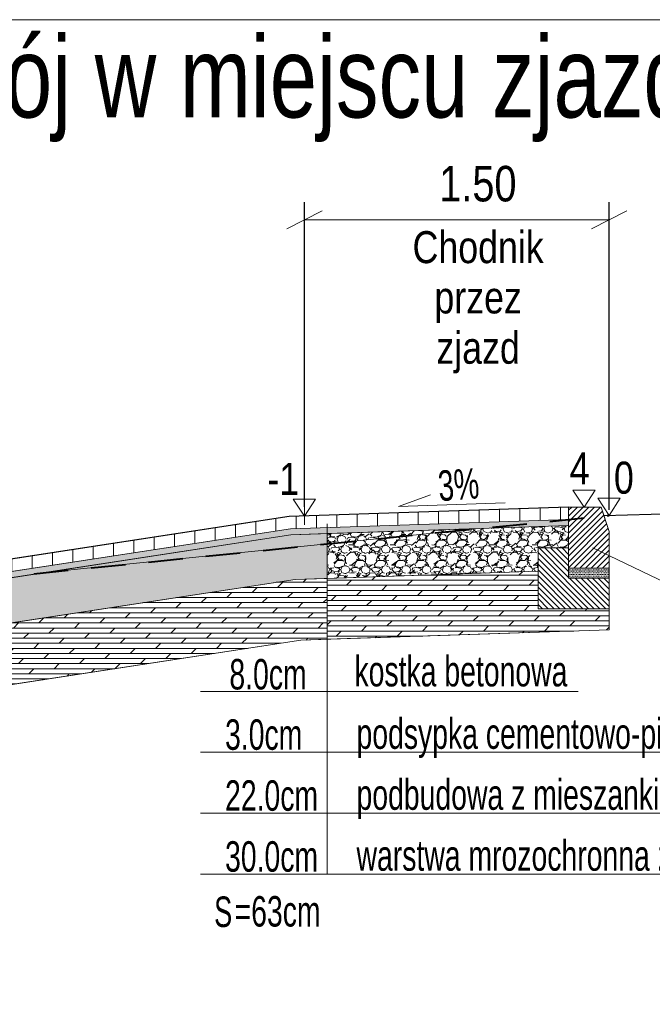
# Model space of a CAD drawing. Header units: metres. Extents: x 1435.1 to 1489, y 574.8 to 588.8.
# Tile 27 of 36: x 1471.2 to 1474.4, y 584 to 588.8. Entities that reach past the tile are written whole.
import ezdxf
from ezdxf.enums import TextEntityAlignment as Align

# ---------------------------------------------------------------- set-up
doc = ezdxf.new("R2010")
doc.units = ezdxf.units.M
doc.header["$MEASUREMENT"] = 0
doc.linetypes.add('DGN Style 2', pattern=[0.2836403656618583, 0.170184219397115, -0.1134561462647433])
for name, color, linetype, lineweight in [('12_obrys', 7, 'Continuous', 0), ('15_krawęznik', 7, 'Continuous', 0), ('16_obrzeża', 7, 'Continuous', 0), ('1_tabelka', 7, 'Continuous', 0), ('3_opisy', 7, 'Continuous', 0), ('9_warstwy', 7, 'Continuous', 0), ('konstrukcja jezdni', 7, 'Continuous', 0), ('Warstwa 3', 7, 'Continuous', 0)]:
    doc.layers.add(name, color=color, linetype=linetype, lineweight=lineweight)
doc.styles.add('Style-Arial', font='arial.ttf')
doc.styles.add('Style-GREEK', font='GREEK.shx')
doc.dimstyles.new('Proszowice', dxfattribs={"dimtxt": 0.175, "dimasz": 0.175, "dimexe": 0.08750000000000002, "dimexo": 0.08750000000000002, "dimgap": 0.08750000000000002, "dimtad": 1, "dimzin": 3, "dimdsep": 46, "dimtxsty": 'Style-Arial', "dimblk": '_Oblique_0.5', "dimcen": 0.09000000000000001, "dimclrd": 7, "dimadec": 4, "dimazin": 3, "dimtfac": 1, "dimtmove": 0, "dimatfit": 1, "dimldrblk": 'TerminatorOpen_0.5', "dimfxl": 1, "dimfrac": 2, "dimtzin": 3, "dimlwd": 0, "dimarcsym": 0})

# ---------------------------------------------------------------- blocks, each defined once
blk = doc.blocks.new('_Oblique_0.5')
at = {"color": 0, "linetype": 'ByBlock', "lineweight": -2}
for p, q in [((0, 0), (-1, 0)), ((0.5, 0.25), (-0.5, -0.25))]:
    blk.add_line(p, q, dxfattribs=at)
blk = doc.blocks.new('*D6')
at = {"layer": 'Defpoints', "color": 0, "linetype": 'Continuous', "lineweight": 0}
for p in [(1474.149061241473, 587.8134305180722), (1472.649061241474, 586.3128453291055), (1474.149061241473, 586.2988453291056)]:
    blk.add_point(p, dxfattribs=at)
at = {"layer": 'konstrukcja jezdni', "color": 0, "linetype": 'Continuous', "lineweight": -2}
for p, q in [((1472.649061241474, 586.4003453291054), (1472.649061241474, 587.9009305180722)), ((1474.149061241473, 586.3863453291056), (1474.149061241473, 587.9009305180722))]:
    blk.add_line(p, q, dxfattribs=at)
at = {"layer": 'konstrukcja jezdni', "color": 7, "linetype": 'Continuous', "lineweight": 0}
blk.add_line((1472.824061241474, 587.8134305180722), (1473.974061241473, 587.8134305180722), dxfattribs=at)
at = {"layer": 'konstrukcja jezdni', "color": 7, "linetype": 'Continuous', "lineweight": 0, "xscale": 0.175, "yscale": 0.175, "zscale": 0.175, "rotation": 180}
blk.add_blockref('_Oblique_0.5', (1472.649061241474, 587.8134305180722), dxfattribs=at)
at = {"layer": 'konstrukcja jezdni', "color": 7, "linetype": 'Continuous', "lineweight": 0, "xscale": 0.175, "yscale": 0.175, "zscale": 0.175}
blk.add_blockref('_Oblique_0.5', (1474.149061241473, 587.8134305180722), dxfattribs=at)
at = {"layer": 'konstrukcja jezdni', "color": 0, "linetype": 'Continuous', "lineweight": 0, "insert": (1473.502503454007, 587.9902807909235), "char_height": 0.175, "attachment_point": 5, "style": 'Style-Arial'}
blk.add_mtext('\\H1x;\\W0.8;1.50', dxfattribs=at)
blk = doc.blocks.new('TerminatorOpen_0.5')
at = {"color": 0, "linetype": 'ByBlock', "lineweight": -2}
for q in [(-1, 0.25), (-1, 0), (-1, -0.25)]:
    blk.add_line((0, 0), q, dxfattribs=at)

msp = doc.modelspace()

# ---------------------------------------------------------------- hatches: boundary and pattern name
at = {"layer": '9_warstwy', "linetype": 'Continuous', "lineweight": 0}
h = msp.add_hatch(dxfattribs=at)
h.set_pattern_fill('HATCH', style=0, pattern_type=2)
h.set_pattern_definition([(90, (1469.608515, 585.898494), (-0.1, 6.123233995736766e-18), [])])
h.paths.add_polyline_path([(1469.608515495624, 585.8984941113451), (1469.608515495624, 585.8377947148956), (1472.579534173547, 586.292749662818), (1473.949061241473, 586.3388114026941), (1473.949061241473, 586.3988453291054), (1472.5739652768, 586.3525962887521)])
h = msp.add_hatch(dxfattribs=at)
h.set_pattern_fill('HATCH', style=0, pattern_type=2)
h.set_pattern_definition([(45, (1474.079724, 586.287966), (-0.01414213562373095, 0.01414213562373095), [])])
h.paths.add_polyline_path([(1474.149061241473, 586.1948293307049), (1474.149061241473, 586.2688453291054), (1474.149061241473, 586.2788453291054), (1474.122632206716, 586.3581324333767), (1474.109061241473, 586.3988453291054), (1474.02656036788, 586.3988453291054), (1473.949061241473, 586.3988453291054), (1473.949061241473, 586.3388423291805), (1473.949061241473, 586.308840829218), (1473.949061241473, 586.1988453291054), (1473.949061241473, 586.0988453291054), (1474.149061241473, 586.0988453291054), (1474.149061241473, 586.1603124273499)])
h = msp.add_hatch(dxfattribs=at)
h.set_pattern_fill('DOTS', style=0, pattern_type=2)
h.set_pattern_definition([(0, (1473.949061, 586.3388110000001), (0.003125, 0.00625), [0, -0.00625])])
h.paths.add_polyline_path([(1473.949061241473, 586.3388114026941), (1472.579534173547, 586.292749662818), (1469.608515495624, 585.8377947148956), (1469.608515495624, 585.8074450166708), (1472.58231862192, 586.2628263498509), (1473.949061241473, 586.3087944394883)])
h = msp.add_hatch(dxfattribs=at)
h.set_pattern_fill('GRAVEL', style=0, pattern_type=2)
h.set_pattern_definition([(228.012788, (1473.42141, 586.291081), (-0.8000003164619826, -0.9000003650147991), [0.013454, -1.331909]), (184.969741, (1473.41241, 586.281081), (1.200000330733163, 0.1000000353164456), [0.023087, -2.285591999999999]), (132.510447, (1473.38941, 586.2790809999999), (0.9999998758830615, -1.099999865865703), [0.016279, -1.611603]), (267.273689, (1473.35041, 586.2540809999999), (0.100000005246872, 2.00000020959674), [0.021024, -2.081356]), (292.833654, (1473.34941, 586.233081), (-0.5000000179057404, 1.200000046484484), [0.020616, -2.040937]), (357.2736889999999, (1473.35741, 586.214081), (-2.00000020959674, 0.1000000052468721), [0.021024, -2.081356]), (37.69424, (1473.37841, 586.213081), (-1.300000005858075, -0.9999999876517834), [0.027803, -2.752485]), (72.255328, (1473.40041, 586.2300809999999), (0.6999999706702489, 2.199999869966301), [0.026249, -2.598632]), (121.429566, (1473.40841, 586.2550809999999), (-0.7999998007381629, 1.299999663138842), [0.021095, -2.088407]), (175.236358, (1473.39741, 586.2730809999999), (1.100000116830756, -0.1000000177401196), [0.024083, -1.180076]), (222.397438, (1473.37341, 586.275081), (-1.200000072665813, -1.100000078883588), [0.031145, -3.083338]), (138.814075, (1473.44941, 586.253081), (-0.6999996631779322, 0.5999996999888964), [0.01063, -1.052384]), (171.469234, (1473.44141, 586.260081), (1.299999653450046, -0.1999999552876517), [0.020224, -2.002151]), (225, (1473.42141, 586.2630809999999), (-1.387778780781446e-17, -0.1000000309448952), [0.014142, -0.127279]), (203.198591, (1473.41441, 586.275081), (0.499999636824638, 0.1999998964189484), [0.007616, -0.753962]), (291.801409, (1473.40741, 586.272081), (-0.1000000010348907, 0.2999999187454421), [0.01077, -0.527746]), (30.963757, (1473.41141, 586.262081), (0.2999999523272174, 0.2000000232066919), [0.017493, -0.565602]), (161.565051, (1473.42641, 586.271081), (0.1999995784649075, -0.09999988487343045), [0.012649, -0.303579]), (16.38954, (1473.34941, 586.272081), (0.99999961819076, 0.2999998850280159), [0.01772, -1.754285]), (70.34617600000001, (1473.36641, 586.277081), (-0.4000001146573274, -1.100000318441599), [0.014866, -1.471741]), (293.198591, (1473.42641, 586.291081), (-0.1999998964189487, 0.499999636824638), [0.015232, -0.746346]), (343.6104599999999, (1473.43241, 586.277081), (-0.99999961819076, 0.2999998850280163), [0.01772, -1.754285]), (339.4439549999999, (1473.34941, 586.210081), (-0.4999997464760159, 0.1999998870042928), [0.017088, -0.8373120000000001]), (294.775141, (1473.36541, 586.204081), (-0.4999998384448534, 1.099999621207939), [0.014318, -1.417464]), (66.80140899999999, (1473.42741, 586.1910809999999), (0.1999998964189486, 0.499999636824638), [0.015232, -0.746346]), (17.354025, (1473.43341, 586.205081), (-1.300000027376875, -0.4000000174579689), [0.016763, -1.659542]), (69.44395500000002, (1473.37841, 586.1910809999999), (-0.1999998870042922, -0.4999997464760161), [0.008544, -0.8458559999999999]), (101.309932, (1473.42141, 586.1910809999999), (-0.1000000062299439, 0.4000001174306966), [0.005099, -0.504803]), (165.963757, (1473.42041, 586.1960809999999), (0.2999996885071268, -0.09999995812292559), [0.020616, -0.391695]), (186.009006, (1473.40041, 586.2010809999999), (1.000000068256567, 0.1000000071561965), [0.019105, -1.891392]), (303.690068, (1473.41141, 586.253081), (-0.09999996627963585, 0.1999999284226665), [0.014422, -0.346133]), (353.157227, (1473.41941, 586.241081), (1.700000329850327, -0.2000000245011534), [0.025179, -2.492756]), (60.945396, (1473.44441, 586.238081), (-0.3999998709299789, -0.6999997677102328), [0.010296, -1.019267]), (90, (1473.44941, 586.247081), (-0.1, 0.1), [0.006, -0.094]), (120.256437, (1473.39841, 586.204081), (0.4000001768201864, -0.7000003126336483), [0.013892, -1.375352]), (48.012788, (1473.39141, 586.2160809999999), (0.8000003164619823, 0.9000003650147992), [0.026907, -1.318455]), (0, (1473.40941, 586.236081), (0.1, 0.1), [0.026, -0.07400000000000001]), (325.304846, (1473.43541, 586.236081), (0.9999998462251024, -0.699999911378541), [0.015811, -1.565327]), (254.054604, (1473.44841, 586.227081), (-0.1000000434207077, -0.4000003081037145), [0.01456, -0.7134510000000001]), (207.645975, (1473.44441, 586.213081), (-1.900000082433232, -1.000000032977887), [0.023707, -2.346947]), (175.426079, (1473.42341, 586.2020809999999), (-1.299999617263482, 0.09999996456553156), [0.02508, -2.482907])])
h.paths.add_polyline_path([(1473.799061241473, 586.0836250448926), (1473.799061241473, 586.1603333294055), (1473.799061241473, 586.1988453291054), (1473.949061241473, 586.1988453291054), (1473.949061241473, 586.3087944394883), (1473.50962174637, 586.2940146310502), (1472.760251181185, 586.2180383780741), (1472.760251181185, 586.0486864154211)])
h = msp.add_hatch(dxfattribs=at)
h.set_pattern_fill('GRAVEL', style=0, pattern_type=2)
h.set_pattern_definition([(228.012788, (1472.903436, 586.3405190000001), (-0.8000003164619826, -0.9000003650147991), [0.013454, -1.331909]), (184.969741, (1472.894436, 586.3305190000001), (1.200000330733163, 0.1000000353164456), [0.023087, -2.285591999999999]), (132.510447, (1472.871436, 586.328519), (0.9999998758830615, -1.099999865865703), [0.016279, -1.611603]), (267.273689, (1472.832436, 586.303519), (0.100000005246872, 2.00000020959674), [0.021024, -2.081356]), (292.833654, (1472.831436, 586.2825190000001), (-0.5000000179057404, 1.200000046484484), [0.020616, -2.040937]), (357.2736889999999, (1472.839436, 586.2635190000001), (-2.00000020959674, 0.1000000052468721), [0.021024, -2.081356]), (37.69424, (1472.860436, 586.262519), (-1.300000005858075, -0.9999999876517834), [0.027803, -2.752485]), (72.255328, (1472.882436, 586.279519), (0.6999999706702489, 2.199999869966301), [0.026249, -2.598632]), (121.429566, (1472.890436, 586.304519), (-0.7999998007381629, 1.299999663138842), [0.021095, -2.088407]), (175.236358, (1472.879436, 586.322519), (1.100000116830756, -0.1000000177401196), [0.024083, -1.180076]), (222.397438, (1472.855436, 586.324519), (-1.200000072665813, -1.100000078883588), [0.031145, -3.083338]), (138.814075, (1472.931436, 586.3025190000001), (-0.6999996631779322, 0.5999996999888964), [0.01063, -1.052384]), (171.469234, (1472.923436, 586.309519), (1.299999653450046, -0.1999999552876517), [0.020224, -2.002151]), (225, (1472.903436, 586.3125190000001), (-1.387778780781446e-17, -0.1000000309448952), [0.014142, -0.127279]), (203.198591, (1472.896436, 586.324519), (0.499999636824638, 0.1999998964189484), [0.007616, -0.753962]), (291.801409, (1472.889436, 586.3215190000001), (-0.1000000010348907, 0.2999999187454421), [0.01077, -0.527746]), (30.963757, (1472.893436, 586.3115190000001), (0.2999999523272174, 0.2000000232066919), [0.017493, -0.565602]), (161.565051, (1472.908436, 586.320519), (0.1999995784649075, -0.09999988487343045), [0.012649, -0.303579]), (16.38954, (1472.831436, 586.3215190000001), (0.99999961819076, 0.2999998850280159), [0.01772, -1.754285]), (70.34617600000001, (1472.848436, 586.3265190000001), (-0.4000001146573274, -1.100000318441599), [0.014866, -1.471741]), (293.198591, (1472.908436, 586.3405190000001), (-0.1999998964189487, 0.499999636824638), [0.015232, -0.746346]), (343.6104599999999, (1472.914436, 586.3265190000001), (-0.99999961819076, 0.2999998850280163), [0.01772, -1.754285]), (339.4439549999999, (1472.831436, 586.2595190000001), (-0.4999997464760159, 0.1999998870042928), [0.017088, -0.8373120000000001]), (294.775141, (1472.847436, 586.2535190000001), (-0.4999998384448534, 1.099999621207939), [0.014318, -1.417464]), (66.80140899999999, (1472.909436, 586.2405190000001), (0.1999998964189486, 0.499999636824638), [0.015232, -0.746346]), (17.354025, (1472.915436, 586.2545190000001), (-1.300000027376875, -0.4000000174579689), [0.016763, -1.659542]), (69.44395500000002, (1472.860436, 586.2405190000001), (-0.1999998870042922, -0.4999997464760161), [0.008544, -0.8458559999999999]), (101.309932, (1472.903436, 586.2405190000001), (-0.1000000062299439, 0.4000001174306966), [0.005099, -0.504803]), (165.963757, (1472.902436, 586.2455190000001), (0.2999996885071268, -0.09999995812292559), [0.020616, -0.391695]), (186.009006, (1472.882436, 586.250519), (1.000000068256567, 0.1000000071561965), [0.019105, -1.891392]), (303.690068, (1472.893436, 586.3025190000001), (-0.09999996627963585, 0.1999999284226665), [0.014422, -0.346133]), (353.157227, (1472.901436, 586.290519), (1.700000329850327, -0.2000000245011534), [0.025179, -2.492756]), (60.945396, (1472.926436, 586.2875190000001), (-0.3999998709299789, -0.6999997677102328), [0.010296, -1.019267]), (90, (1472.931436, 586.296519), (-0.1, 0.1), [0.006, -0.094]), (120.256437, (1472.880436, 586.2535190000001), (0.4000001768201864, -0.7000003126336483), [0.013892, -1.375352]), (48.012788, (1472.873436, 586.265519), (0.8000003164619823, 0.9000003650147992), [0.026907, -1.318455]), (0, (1472.891436, 586.285519), (0.1, 0.1), [0.026, -0.07400000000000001]), (325.304846, (1472.917436, 586.285519), (0.9999998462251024, -0.699999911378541), [0.015811, -1.565327]), (254.054604, (1472.930436, 586.276519), (-0.1000000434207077, -0.4000003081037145), [0.01456, -0.7134510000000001]), (207.645975, (1472.926436, 586.262519), (-1.900000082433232, -1.000000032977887), [0.023707, -2.346947]), (175.426079, (1472.905436, 586.251519), (-1.299999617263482, 0.09999996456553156), [0.02508, -2.482907])])
h.paths.add_polyline_path([(1472.760251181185, 586.2688108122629), (1472.760251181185, 586.2180383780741), (1473.50962174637, 586.2940146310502)])
h = msp.add_hatch(dxfattribs=at)
h.set_pattern_fill('GRAVEL', style=0, pattern_type=2)
h.set_pattern_definition([(228.012788, (1472.658647, 586.3490429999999), (-0.8000003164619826, -0.9000003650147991), [0.013454, -1.331909]), (184.969741, (1472.649647, 586.339043), (1.200000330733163, 0.1000000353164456), [0.023087, -2.285591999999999]), (132.510447, (1472.626647, 586.337043), (0.9999998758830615, -1.099999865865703), [0.016279, -1.611603]), (267.273689, (1472.587647, 586.312043), (0.100000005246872, 2.00000020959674), [0.021024, -2.081356]), (292.833654, (1472.586647, 586.291043), (-0.5000000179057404, 1.200000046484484), [0.020616, -2.040937]), (357.2736889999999, (1472.594647, 586.2720429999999), (-2.00000020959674, 0.1000000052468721), [0.021024, -2.081356]), (37.69424, (1472.615647, 586.271043), (-1.300000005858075, -0.9999999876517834), [0.027803, -2.752485]), (72.255328, (1472.637647, 586.288043), (0.6999999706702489, 2.199999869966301), [0.026249, -2.598632]), (121.429566, (1472.645647, 586.313043), (-0.7999998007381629, 1.299999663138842), [0.021095, -2.088407]), (175.236358, (1472.634647, 586.331043), (1.100000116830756, -0.1000000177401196), [0.024083, -1.180076]), (222.397438, (1472.610647, 586.333043), (-1.200000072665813, -1.100000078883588), [0.031145, -3.083338]), (138.814075, (1472.686647, 586.3110429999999), (-0.6999996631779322, 0.5999996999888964), [0.01063, -1.052384]), (171.469234, (1472.678647, 586.318043), (1.299999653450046, -0.1999999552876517), [0.020224, -2.002151]), (225, (1472.658647, 586.3210429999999), (-1.387778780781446e-17, -0.1000000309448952), [0.014142, -0.127279]), (203.198591, (1472.651647, 586.333043), (0.499999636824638, 0.1999998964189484), [0.007616, -0.753962]), (291.801409, (1472.644647, 586.3300429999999), (-0.1000000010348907, 0.2999999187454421), [0.01077, -0.527746]), (30.963757, (1472.648647, 586.3200429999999), (0.2999999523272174, 0.2000000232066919), [0.017493, -0.565602]), (161.565051, (1472.663647, 586.329043), (0.1999995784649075, -0.09999988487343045), [0.012649, -0.303579]), (16.38954, (1472.586647, 586.3300429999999), (0.99999961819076, 0.2999998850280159), [0.01772, -1.754285]), (70.34617600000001, (1472.603647, 586.3350429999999), (-0.4000001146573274, -1.100000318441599), [0.014866, -1.471741]), (293.198591, (1472.663647, 586.3490429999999), (-0.1999998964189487, 0.499999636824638), [0.015232, -0.746346]), (343.6104599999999, (1472.669647, 586.3350429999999), (-0.99999961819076, 0.2999998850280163), [0.01772, -1.754285]), (339.4439549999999, (1472.586647, 586.2680429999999), (-0.4999997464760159, 0.1999998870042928), [0.017088, -0.8373120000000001]), (294.775141, (1472.602647, 586.262043), (-0.4999998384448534, 1.099999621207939), [0.014318, -1.417464]), (66.80140899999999, (1472.664647, 586.2490429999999), (0.1999998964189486, 0.499999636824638), [0.015232, -0.746346]), (17.354025, (1472.670647, 586.2630429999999), (-1.300000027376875, -0.4000000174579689), [0.016763, -1.659542]), (69.44395500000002, (1472.615647, 586.2490429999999), (-0.1999998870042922, -0.4999997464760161), [0.008544, -0.8458559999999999]), (101.309932, (1472.658647, 586.2490429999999), (-0.1000000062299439, 0.4000001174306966), [0.005099, -0.504803]), (165.963757, (1472.657647, 586.254043), (0.2999996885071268, -0.09999995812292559), [0.020616, -0.391695]), (186.009006, (1472.637647, 586.259043), (1.000000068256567, 0.1000000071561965), [0.019105, -1.891392]), (303.690068, (1472.648647, 586.3110429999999), (-0.09999996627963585, 0.1999999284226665), [0.014422, -0.346133]), (353.157227, (1472.656647, 586.299043), (1.700000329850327, -0.2000000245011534), [0.025179, -2.492756]), (60.945396, (1472.681647, 586.2960429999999), (-0.3999998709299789, -0.6999997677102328), [0.010296, -1.019267]), (90, (1472.686647, 586.305043), (-0.1, 0.1), [0.006, -0.094]), (120.256437, (1472.635647, 586.262043), (0.4000001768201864, -0.7000003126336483), [0.013892, -1.375352]), (48.012788, (1472.628647, 586.274043), (0.8000003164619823, 0.9000003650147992), [0.026907, -1.318455]), (0, (1472.646647, 586.294043), (0.1, 0.1), [0.026, -0.07400000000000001]), (325.304846, (1472.672647, 586.294043), (0.9999998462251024, -0.699999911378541), [0.015811, -1.565327]), (254.054604, (1472.685647, 586.285043), (-0.1000000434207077, -0.4000003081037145), [0.01456, -0.7134510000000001]), (207.645975, (1472.681647, 586.271043), (-1.900000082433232, -1.000000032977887), [0.023707, -2.346947]), (175.426079, (1472.660647, 586.260043), (-1.299999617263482, 0.09999996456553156), [0.02508, -2.482907])])
h.paths.add_polyline_path([(1472.760251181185, 586.2180383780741), (1472.760251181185, 586.2688108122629), (1472.58231862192, 586.2628263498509), (1471.368115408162, 586.0768942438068)])
h = msp.add_hatch(dxfattribs=at)
h.set_pattern_fill('GRAVEL', style=0, pattern_type=2)
h.set_pattern_definition([(228.012788, (1472.602988, 586.213798), (-0.8000003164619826, -0.9000003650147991), [0.013454, -1.331909]), (184.969741, (1472.593988, 586.203798), (1.200000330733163, 0.1000000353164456), [0.023087, -2.285591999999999]), (132.510447, (1472.570988, 586.201798), (0.9999998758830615, -1.099999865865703), [0.016279, -1.611603]), (267.273689, (1472.531988, 586.1767980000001), (0.100000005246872, 2.00000020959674), [0.021024, -2.081356]), (292.833654, (1472.530988, 586.155798), (-0.5000000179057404, 1.200000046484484), [0.020616, -2.040937]), (357.2736889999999, (1472.538988, 586.136798), (-2.00000020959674, 0.1000000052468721), [0.021024, -2.081356]), (37.69424, (1472.559988, 586.135798), (-1.300000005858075, -0.9999999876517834), [0.027803, -2.752485]), (72.255328, (1472.581988, 586.1527980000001), (0.6999999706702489, 2.199999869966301), [0.026249, -2.598632]), (121.429566, (1472.589988, 586.177798), (-0.7999998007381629, 1.299999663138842), [0.021095, -2.088407]), (175.236358, (1472.578988, 586.1957980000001), (1.100000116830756, -0.1000000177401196), [0.024083, -1.180076]), (222.397438, (1472.554988, 586.197798), (-1.200000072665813, -1.100000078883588), [0.031145, -3.083338]), (138.814075, (1472.630988, 586.1757980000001), (-0.6999996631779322, 0.5999996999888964), [0.01063, -1.052384]), (171.469234, (1472.622988, 586.182798), (1.299999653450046, -0.1999999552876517), [0.020224, -2.002151]), (225, (1472.602988, 586.1857980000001), (-1.387778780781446e-17, -0.1000000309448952), [0.014142, -0.127279]), (203.198591, (1472.595988, 586.197798), (0.499999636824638, 0.1999998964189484), [0.007616, -0.753962]), (291.801409, (1472.588988, 586.194798), (-0.1000000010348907, 0.2999999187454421), [0.01077, -0.527746]), (30.963757, (1472.592988, 586.184798), (0.2999999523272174, 0.2000000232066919), [0.017493, -0.565602]), (161.565051, (1472.607988, 586.193798), (0.1999995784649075, -0.09999988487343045), [0.012649, -0.303579]), (16.38954, (1472.530988, 586.194798), (0.99999961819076, 0.2999998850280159), [0.01772, -1.754285]), (70.34617600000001, (1472.547988, 586.1997980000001), (-0.4000001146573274, -1.100000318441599), [0.014866, -1.471741]), (293.198591, (1472.607988, 586.213798), (-0.1999998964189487, 0.499999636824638), [0.015232, -0.746346]), (343.6104599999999, (1472.613988, 586.1997980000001), (-0.99999961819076, 0.2999998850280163), [0.01772, -1.754285]), (339.4439549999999, (1472.530988, 586.1327980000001), (-0.4999997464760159, 0.1999998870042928), [0.017088, -0.8373120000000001]), (294.775141, (1472.546988, 586.126798), (-0.4999998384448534, 1.099999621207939), [0.014318, -1.417464]), (66.80140899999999, (1472.608988, 586.1137980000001), (0.1999998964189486, 0.499999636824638), [0.015232, -0.746346]), (17.354025, (1472.614988, 586.1277980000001), (-1.300000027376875, -0.4000000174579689), [0.016763, -1.659542]), (69.44395500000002, (1472.559988, 586.1137980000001), (-0.1999998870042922, -0.4999997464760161), [0.008544, -0.8458559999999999]), (101.309932, (1472.602988, 586.1137980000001), (-0.1000000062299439, 0.4000001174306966), [0.005099, -0.504803]), (165.963757, (1472.601988, 586.1187980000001), (0.2999996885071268, -0.09999995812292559), [0.020616, -0.391695]), (186.009006, (1472.581988, 586.1237980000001), (1.000000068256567, 0.1000000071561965), [0.019105, -1.891392]), (303.690068, (1472.592988, 586.1757980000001), (-0.09999996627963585, 0.1999999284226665), [0.014422, -0.346133]), (353.157227, (1472.600988, 586.163798), (1.700000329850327, -0.2000000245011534), [0.025179, -2.492756]), (60.945396, (1472.625988, 586.160798), (-0.3999998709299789, -0.6999997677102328), [0.010296, -1.019267]), (90, (1472.630988, 586.169798), (-0.1, 0.1), [0.006, -0.094]), (120.256437, (1472.579988, 586.126798), (0.4000001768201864, -0.7000003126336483), [0.013892, -1.375352]), (48.012788, (1472.572988, 586.1387980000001), (0.8000003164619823, 0.9000003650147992), [0.026907, -1.318455]), (0, (1472.590988, 586.158798), (0.1, 0.1), [0.026, -0.07400000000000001]), (325.304846, (1472.616988, 586.158798), (0.9999998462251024, -0.699999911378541), [0.015811, -1.565327]), (254.054604, (1472.629988, 586.149798), (-0.1000000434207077, -0.4000003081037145), [0.01456, -0.7134510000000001]), (207.645975, (1472.625988, 586.135798), (-1.900000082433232, -1.000000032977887), [0.023707, -2.346947]), (175.426079, (1472.604988, 586.124798), (-1.299999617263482, 0.09999996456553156), [0.02508, -2.482907])])
h.paths.add_polyline_path([(1471.368115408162, 586.0768942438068), (1469.608515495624, 585.8074450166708), (1469.608515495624, 585.6984941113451), (1469.708515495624, 585.6984941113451), (1469.708515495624, 585.660446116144), (1469.708515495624, 585.6001936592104), (1472.602737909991, 586.0433887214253), (1472.760251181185, 586.0486864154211), (1472.760251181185, 586.2180383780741)])
h = msp.add_hatch(dxfattribs=at)
h.set_pattern_fill('HATCH', style=0, pattern_type=2)
h.set_pattern_definition([(315, (1474.007484, 586.02327), (0.01414213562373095, 0.01414213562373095), [])])
h.paths.add_polyline_path([(1473.949061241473, 586.1988453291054), (1473.799061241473, 586.1988453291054), (1473.799061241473, 586.1603333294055), (1473.799061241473, 586.010325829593), (1473.799061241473, 585.910320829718), (1473.799061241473, 585.8988453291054), (1474.149061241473, 585.8988453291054), (1474.149061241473, 586.0488453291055), (1473.949061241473, 586.0488453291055), (1473.949061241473, 586.0988453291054)])
h = msp.add_hatch(dxfattribs=at)
h.set_pattern_fill('DOTS', style=0, pattern_type=2)
h.set_pattern_definition([(0, (1474.031725, 586.011911), (0.00396875, 0.0079375), [0, -0.007937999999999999])])
h.paths.add_polyline_path([(1473.949061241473, 586.0488453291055), (1474.149061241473, 586.0488453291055), (1474.149061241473, 586.0988453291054), (1473.949061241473, 586.0988453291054)])
h = msp.add_hatch(dxfattribs=at)
h.set_pattern_fill('DOLMIT', style=0, pattern_type=2)
h.set_pattern_definition([(0, (1472.540936, 585.829043), (0, 0.025), []), (45, (1472.540936, 585.829043), (-0.0500000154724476, 0.05000001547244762), [0.035355, -0.070711])])
h.paths.add_polyline_path([(1469.708515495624, 585.498494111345), (1469.428515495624, 585.498494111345), (1469.428515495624, 585.398494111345), (1469.428515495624, 585.296696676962), (1469.708515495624, 585.296696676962), (1471.049549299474, 585.502050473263), (1472.630582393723, 585.744155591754), (1472.760251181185, 585.7485167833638), (1472.760251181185, 586.0486864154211), (1472.602737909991, 586.0433887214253), (1469.708515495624, 585.6001936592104)])
h = msp.add_hatch(dxfattribs=at)
h.set_pattern_fill('DOLMIT', style=0, pattern_type=2)
h.set_pattern_definition([(0, (1472.954904, 585.914317), (0, 0.025), []), (45, (1472.954904, 585.914317), (-0.0500000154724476, 0.05000001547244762), [0.035355, -0.070711])])
h.paths.add_polyline_path([(1474.149061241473, 585.795227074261), (1474.149061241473, 585.8988453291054), (1473.799061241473, 585.8988453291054), (1473.799061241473, 585.910320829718), (1473.799061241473, 586.010325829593), (1473.799061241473, 586.0836250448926), (1472.760251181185, 586.0486864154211), (1472.760251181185, 585.7485167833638)])

# ---------------------------------------------------------------- linework, layer by layer
at = {"layer": '12_obrys', "color": 7, "linetype": 'Continuous', "lineweight": 30}
for p, q in [((1473.949061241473, 586.3988453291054), (1472.5739652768, 586.3525962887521)), ((1474.122632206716, 586.3581324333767), (1476.302814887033, 586.4169405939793)), ((1472.5739652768, 586.3525962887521), (1469.608515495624, 585.8984941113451))]:
    msp.add_line(p, q, dxfattribs=at)
at = {"layer": '12_obrys', "color": 251, "linetype": 'DGN Style 2', "lineweight": 40, "flags": 128}
msp.add_lwpolyline([(1467.649061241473, 585.6916258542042), (1467.773559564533, 585.7015926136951), (1467.883115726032, 585.7126048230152), (1468.023372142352, 585.7238373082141), (1468.13310686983, 585.7348669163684), (1468.273185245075, 585.7460893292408), (1468.383097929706, 585.7571362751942), (1469.608515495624, 585.8984941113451), (1474.149061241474, 586.3588453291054)], dxfattribs=at)
at = {"layer": '15_krawęznik', "color": 7, "linetype": 'Continuous', "lineweight": 13}
for p, q in [((1473.949061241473, 586.0488453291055), (1473.949061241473, 586.3988453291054)), ((1473.949061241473, 586.3988453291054), (1474.109061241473, 586.3988453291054)), ((1474.149061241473, 586.2788453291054), (1474.109061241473, 586.3988453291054)), ((1474.149061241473, 586.2788453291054), (1474.149061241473, 586.0988453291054)), ((1473.799061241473, 586.1988453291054), (1473.799061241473, 585.8988453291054)), ((1473.799061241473, 586.1988453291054), (1473.949061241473, 586.1988453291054)), ((1474.149061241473, 586.0988453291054), (1473.949061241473, 586.0988453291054)), ((1474.149061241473, 586.0988453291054), (1474.149061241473, 586.0488453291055)), ((1474.149061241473, 586.0488453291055), (1473.949061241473, 586.0488453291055)), ((1474.149061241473, 585.8988453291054), (1474.149061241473, 586.0488453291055)), ((1473.799061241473, 585.8988453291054), (1474.149061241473, 585.8988453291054))]:
    msp.add_line(p, q, dxfattribs=at)
at = {"layer": '16_obrzeża', "color": 7, "linetype": 'Continuous', "lineweight": 0}
msp.add_line((1472.649061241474, 586.3128453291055), (1472.649061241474, 587.4128453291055), dxfattribs=at)
at = {"layer": '3_opisy', "color": 7, "linetype": 'Continuous', "lineweight": 0}
for p, q in [((1473.112169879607, 586.4019695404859), (1473.268488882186, 586.4601657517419)), ((1473.63616738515, 586.4197075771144), (1473.112169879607, 586.4019695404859)), ((1472.760251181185, 586.3173410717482), (1472.760251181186, 584.5923787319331)), ((1473.996282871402, 585.4923787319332), (1472.136207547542, 585.4923787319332)), ((1474.935968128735, 585.1923787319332), (1472.136207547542, 585.1923787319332)), ((1476.486437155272, 584.8923787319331), (1472.136207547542, 584.8923787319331)), ((1477.474052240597, 584.5923787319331), (1472.136207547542, 584.5923787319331))]:
    msp.add_line(p, q, dxfattribs=at)
at = {"layer": '3_opisy', "color": 7}
msp.add_line((1474.540646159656, 585.9725141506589), (1474.069214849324, 586.1986055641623), dxfattribs=at)
at = {"layer": '3_opisy', "color": 7, "linetype": 'Continuous', "lineweight": 0, "flags": 128}
for points in [[(1474.02656036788, 586.3988453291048), (1473.97056036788, 586.4828453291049), (1474.08056036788, 586.4828453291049), (1474.02656036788, 586.3988453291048)], [(1472.649061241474, 586.3551220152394), (1472.593061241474, 586.4391220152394), (1472.703061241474, 586.4391220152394), (1472.649061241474, 586.3551220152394)], [(1474.149061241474, 586.3588453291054), (1474.093061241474, 586.4428453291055), (1474.203061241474, 586.4428453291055), (1474.149061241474, 586.3588453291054)]]:
    msp.add_lwpolyline(points, dxfattribs=at)
at = {"layer": '9_warstwy', "color": 7, "linetype": 'Continuous', "lineweight": 0}
for p, q in [((1473.949061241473, 586.3388114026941), (1472.579534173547, 586.292749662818)), ((1472.579534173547, 586.292749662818), (1469.608515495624, 585.8377947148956)), ((1473.949061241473, 586.3087944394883), (1472.58231862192, 586.2628263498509)), ((1472.58231862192, 586.2628263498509), (1469.608515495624, 585.8074450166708)), ((1474.149061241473, 586.2688453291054), (1474.149061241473, 586.1948293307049)), ((1472.602737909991, 586.0433887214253), (1469.708515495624, 585.6001936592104)), ((1473.799061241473, 586.0836250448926), (1472.602737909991, 586.0433887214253)), ((1474.149061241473, 585.8988453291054), (1474.149061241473, 585.795227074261)), ((1474.149061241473, 585.795227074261), (1472.630582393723, 585.744155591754)), ((1472.630582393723, 585.744155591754), (1471.049549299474, 585.502050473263))]:
    msp.add_line(p, q, dxfattribs=at)
at = {"layer": '9_warstwy', "color": 7, "linetype": 'Continuous', "lineweight": 0, "flags": 128}
for points in [[(1469.608515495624, 585.8984941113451), (1469.608515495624, 585.8377947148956), (1472.579534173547, 586.292749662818), (1473.949061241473, 586.3388114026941), (1473.949061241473, 586.3988453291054), (1472.5739652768, 586.3525962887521), (1469.608515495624, 585.8984941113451)], [(1474.149061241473, 586.1948293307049), (1474.149061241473, 586.2688453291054), (1474.149061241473, 586.2788453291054), (1474.122632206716, 586.3581324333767), (1474.109061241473, 586.3988453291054), (1474.02656036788, 586.3988453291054), (1473.949061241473, 586.3988453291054), (1473.949061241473, 586.3388423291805), (1473.949061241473, 586.308840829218), (1473.949061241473, 586.1988453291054), (1473.949061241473, 586.0988453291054), (1474.149061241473, 586.0988453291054), (1474.149061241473, 586.1603124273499), (1474.149061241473, 586.1948293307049)], [(1473.949061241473, 586.3388114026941), (1472.579534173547, 586.292749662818), (1469.608515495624, 585.8377947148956), (1469.608515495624, 585.8074450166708), (1472.58231862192, 586.2628263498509), (1473.949061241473, 586.3087944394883), (1473.949061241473, 586.3388114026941)], [(1473.799061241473, 586.0836250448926), (1473.799061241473, 586.1603333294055), (1473.799061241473, 586.1988453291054), (1473.949061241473, 586.1988453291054), (1473.949061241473, 586.3087944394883), (1473.50962174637, 586.2940146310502), (1472.760251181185, 586.2180383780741), (1472.760251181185, 586.0486864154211), (1473.799061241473, 586.0836250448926)], [(1472.760251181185, 586.2688108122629), (1472.760251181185, 586.2180383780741), (1473.50962174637, 586.2940146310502), (1472.760251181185, 586.2688108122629)], [(1472.760251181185, 586.2180383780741), (1472.760251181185, 586.2688108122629), (1472.58231862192, 586.2628263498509), (1471.368115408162, 586.0768942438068), (1472.760251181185, 586.2180383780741)], [(1471.368115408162, 586.0768942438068), (1469.608515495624, 585.8074450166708), (1469.608515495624, 585.6984941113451), (1469.708515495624, 585.6984941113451), (1469.708515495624, 585.660446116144), (1469.708515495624, 585.6001936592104), (1472.602737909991, 586.0433887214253), (1472.760251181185, 586.0486864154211), (1472.760251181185, 586.2180383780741), (1471.368115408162, 586.0768942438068)], [(1473.949061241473, 586.1988453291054), (1473.799061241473, 586.1988453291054), (1473.799061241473, 586.1603333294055), (1473.799061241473, 586.010325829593), (1473.799061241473, 585.910320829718), (1473.799061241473, 585.8988453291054), (1474.149061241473, 585.8988453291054), (1474.149061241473, 586.0488453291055), (1473.949061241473, 586.0488453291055), (1473.949061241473, 586.0988453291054), (1473.949061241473, 586.1988453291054)], [(1473.949061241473, 586.0488453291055), (1474.149061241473, 586.0488453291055), (1474.149061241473, 586.0988453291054), (1473.949061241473, 586.0988453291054), (1473.949061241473, 586.0488453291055)], [(1469.708515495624, 585.498494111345), (1469.428515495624, 585.498494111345), (1469.428515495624, 585.398494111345), (1469.428515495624, 585.296696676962), (1469.708515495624, 585.296696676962), (1471.049549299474, 585.502050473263), (1472.630582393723, 585.744155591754), (1472.760251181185, 585.7485167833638), (1472.760251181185, 586.0486864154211), (1472.602737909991, 586.0433887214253), (1469.708515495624, 585.6001936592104), (1469.708515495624, 585.498494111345)], [(1474.149061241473, 585.795227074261), (1474.149061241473, 585.8988453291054), (1473.799061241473, 585.8988453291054), (1473.799061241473, 585.910320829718), (1473.799061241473, 586.010325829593), (1473.799061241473, 586.0836250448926), (1472.760251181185, 586.0486864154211), (1472.760251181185, 585.7485167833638), (1474.149061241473, 585.795227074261)]]:
    msp.add_lwpolyline(points, close=True, dxfattribs=at)
at = {"layer": 'Warstwa 3', "color": 7, "linetype": 'Continuous', "lineweight": 0, "flags": 128}
msp.add_lwpolyline([(1435.058659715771, 588.7985198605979), (1488.971646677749, 588.7985198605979), (1488.971646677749, 574.7985121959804), (1435.058659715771, 574.7985121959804), (1435.058659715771, 588.7985198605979)], close=True, dxfattribs=at)

# ---------------------------------------------------------------- texts
at = {"layer": '1_tabelka', "color": 7, "linetype": 'Continuous', "lineweight": 0, "insert": (1474.143541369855, 588.4568460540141), "char_height": 0.4, "width": 8.986212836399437, "attachment_point": 5, "rotation": 359.99999868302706, "line_spacing_factor": 0.6, "style": 'Style-Arial'}
msp.add_mtext('\\H1x;\\W0.75;Przekrój w miejscu zjazdu z kostki betonowej', dxfattribs=at)
at = {"layer": '3_opisy', "color": 7, "linetype": 'Continuous', "lineweight": 0, "style": 'Style-Arial', "width": 0.7999794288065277}
for s, p in [('4', (1474.00338305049, 586.5896708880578)), ('0', (1474.221278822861, 586.5443096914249)), ('-1', (1472.54397901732, 586.5384689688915))]:
    msp.add_text(s, height=0.1575018, dxfattribs=at).set_placement(p, align=Align.MIDDLE_CENTER)
at = {"layer": '3_opisy', "color": 7, "linetype": 'Continuous', "lineweight": 0, "style": 'Style-Arial', "width": 0.6666666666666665}
msp.add_text('3%', height=0.1499999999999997, rotation=4.272366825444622, dxfattribs=at).set_placement((1473.301020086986, 586.577688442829), align=Align.TOP_LEFT)
for s, p in [('8.0cm', (1472.279173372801, 585.6517482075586)), ('3.0cm', (1472.257791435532, 585.3546982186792)), ('22.0cm', (1472.257791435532, 585.0546982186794)), ('30.0cm', (1472.257791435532, 584.7546982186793)), ('=63cm', (1472.304841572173, 584.4847382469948))]:
    msp.add_text(s, height=0.15, dxfattribs=at).set_placement(p, align=Align.TOP_LEFT)
at = {"layer": '3_opisy', "color": 7, "linetype": 'Continuous', "lineweight": 0, "style": 'Style-GREEK', "width": 0.6666799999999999}
msp.add_text('S', height=0.15, dxfattribs=at).set_placement((1472.293240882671, 584.3325729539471), align=Align.RIGHT)
at = {"layer": '3_opisy', "color": 7, "linetype": 'Continuous', "lineweight": 0, "insert": (1473.503746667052, 587.4076169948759), "char_height": 0.1575018, "attachment_point": 5, "line_spacing_factor": 0.9428532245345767, "style": 'Style-Arial'}
msp.add_mtext('\\H1x;\\W0.799979;Chodnik\\Pprzez\\Pzjazd', dxfattribs=at)
at = {"layer": '3_opisy', "color": 7, "linetype": 'Continuous', "lineweight": 0, "char_height": 0.15, "attachment_point": 1, "style": 'Style-Arial'}
for s, insert in [('\\H1x;\\W0.666667;kostka betonowa\\P', (1472.894975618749, 585.666802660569)), ('\\H1x;\\W0.666667;podsypka cementowo-piaskowa\\P', (1472.90506190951, 585.3595365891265)), ('\\H1x;\\W0.666667;podbudowa z mieszanki niezwiązanej z kruszywa C50/30', (1472.90506190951, 585.0595365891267)), ('\\H1x;\\W0.666667;warstwa mrozochronna z gruntu stabilizowanego spoiwem hydraulicznym\\P', (1472.905061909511, 584.7595365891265))]:
    msp.add_mtext(s, dxfattribs=dict(at, insert=insert))

# ---------------------------------------------------------------- dimensions: what is measured, and where the dimension line sits
at = {"layer": 'konstrukcja jezdni', "color": 7, "linetype": 'Continuous', "lineweight": 0}
dim = msp.add_linear_dim(base=(1474.149061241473, 587.8134305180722), p1=(1472.649061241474, 586.3128453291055), p2=(1474.149061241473, 586.2988453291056), text='\\H1x;\\W0.8;<>', dimstyle='Proszowice', dxfattribs=at)
dim.commit()
dim.dimension.update_dxf_attribs({"geometry": '*D6', "text_midpoint": (1473.502503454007, 587.8134305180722), "dimtype": 160})

doc.saveas('drawing.dxf')
